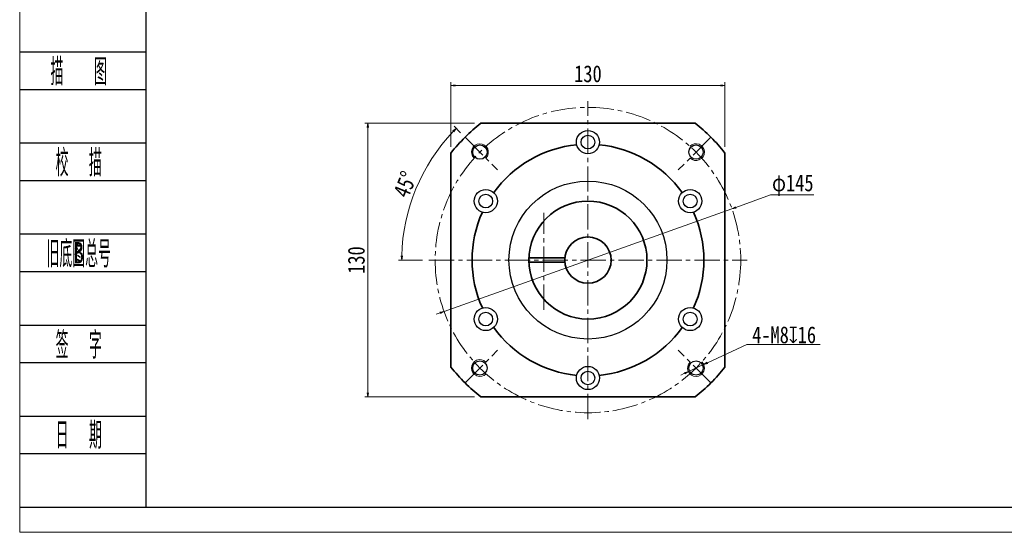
# Model space of a CAD drawing. Header units: millimetres. Extents: x -59 to 951, y -61 to 649.
# Tile 1 of 8: x -54 to 413, y -61 to 182. Entities that reach past the tile are written whole.
import ezdxf
from ezdxf.enums import TextEntityAlignment as Align

# ---------------------------------------------------------------- set-up
doc = ezdxf.new("R2010")
doc.units = ezdxf.units.MM
doc.linetypes.add('点画线', pattern=[18, 12, -2, 2, -2])
doc.layers.add('2细线层', color=4, linetype='Continuous')
doc.layers.add('6文字层', color=3, linetype='Continuous')
for name, color, linetype, lineweight in [('EB0', 7, 'Continuous', 35), ('中心线层', 1, '点画线', 18), ('图框_外框线', 7, 'Continuous', 18), ('尺寸线层', 3, 'Continuous', 18), ('粗实线层', 7, 'Continuous', 35), ('细实线层', 7, 'Continuous', 18)]:
    doc.layers.add(name, color=color, linetype=linetype, lineweight=lineweight)
doc.styles.add('PC_TEXTSTYLE', font='ISOCP.SHX', dxfattribs={"width": 0.707, "bigfont": 'GBCBIG.SHX'})
doc.styles.get("Standard").update_dxf_attribs({"font": 'SimSun.ttf'})
doc.styles.add('宋体', font='SimSun.ttf', dxfattribs={"width": 0.8})
doc.dimstyles.new('A水平标注$0', dxfattribs={"dimtxt": 3.5, "dimasz": 2, "dimexe": 1.5, "dimexo": 3, "dimgap": 1.1, "dimtad": 1, "dimtoh": 1, "dimdec": 4, "dimdsep": 46, "dimtxsty": '宋体', "dimblk": 'OPEN', "dimcen": 3, "dimclrd": 3, "dimclre": 3, "dimclrt": 6, "dimadec": 0, "dimazin": 0, "dimtm": 1e-09, "dimtfac": 1, "dimtdec": 4, "dimtix": 1, "dimtmove": 0, "dimatfit": 3, "dimldrblk": 'OPEN', "dimfxl": 0, "dimlwd": 13, "dimlwe": 13, "dimarcsym": 0})
doc.dimstyles.new('D直径标注φ25', dxfattribs={"dimtxt": 3.5, "dimasz": 2, "dimexe": 1, "dimexo": 3, "dimtad": 1, "dimtoh": 1, "dimdec": 1, "dimdsep": 46, "dimtxsty": '宋体', "dimblk": 'OPEN', "dimcen": 3, "dimclrd": 3, "dimclre": 3, "dimclrt": 130, "dimadec": 0, "dimazin": 0, "dimtm": 1e-09, "dimtfac": 1, "dimtdec": 1, "dimtmove": 0, "dimatfit": 0, "dimldrblk": 'OPEN', "dimfxl": 0, "dimlwd": 13, "dimlwe": 13, "dimarcsym": 0})
doc.dimstyles.new('螺孔(M8-7H)', dxfattribs={"dimtxt": 3.5, "dimasz": 2, "dimexe": 1.25, "dimexo": 3, "dimtad": 1, "dimtoh": 1, "dimdec": 4, "dimdsep": 46, "dimtxsty": '宋体', "dimblk": 'OPEN', "dimcen": 3, "dimclrd": 3, "dimclre": 3, "dimclrt": 2, "dimadec": 0, "dimazin": 0, "dimtm": 1e-09, "dimtfac": 1, "dimtdec": 4, "dimtmove": 0, "dimatfit": 3, "dimldrblk": 'OPEN', "dimfxl": 0, "dimlwd": 9, "dimlwe": 9, "dimarcsym": 0})

# ---------------------------------------------------------------- blocks, each defined once
blk = doc.blocks.new('_Open')
at = {"color": 0, "linetype": 'ByBlock', "lineweight": -2}
for p, q in [((-1, 0.17), (0, 0)), ((-1, -0.17), (0, 0)), ((0, 0), (-1, 0))]:
    blk.add_line(p, q, dxfattribs=at)
blk = doc.blocks.new('*D29')
at = {"layer": 'Defpoints', "color": 0, "transparency": 16777216}
for p in [(165, 133.29), (111.4, 3.29), (165, 3.29)]:
    blk.add_point(p, dxfattribs=at)
at = {"layer": '尺寸线层', "color": 3, "lineweight": 13, "transparency": 16777216}
for p, q in [((162, 133.29), (109.9, 133.29)), ((111.4, 131.29), (111.4, 5.29)), ((162, 3.29), (109.9, 3.29))]:
    blk.add_line(p, q, dxfattribs=at)
at = {"layer": '尺寸线层', "color": 3, "lineweight": 13, "transparency": 16777216, "xscale": 2, "yscale": 2, "zscale": 2}
for p, rotation in [((111.4, 133.29), 90), ((111.4, 3.29), 270)]:
    blk.add_blockref('_Open', p, dxfattribs=dict(at, rotation=rotation))
at = {"layer": '尺寸线层', "color": 6, "transparency": 16777216, "insert": (105.9, 68.29), "char_height": 8, "attachment_point": 5, "rotation": 90, "style": '宋体', "bg_fill": 3, "box_fill_scale": 1.1, "bg_fill_color": 256, "bg_fill_true_color": 13158600, "bg_fill_transparency": 0}
blk.add_mtext('130', dxfattribs=at)
blk = doc.blocks.new('*D30')
at = {"layer": 'Defpoints', "color": 0, "transparency": 16777216}
for p in [(157.47, 126.62), (139.27, 112.47), (172.94, 111.15), (140.3, 68.29), (291.3, 68.29)]:
    blk.add_point(p, dxfattribs=at)
at = {"layer": '尺寸线层', "color": 3, "lineweight": 13, "transparency": 16777216}
for p, q in [((155.34, 128.74), (152.25, 131.83)), ((137.3, 68.29), (125.93, 68.29))]:
    blk.add_line(p, q, dxfattribs=at)
blk.add_arc((215.8, 68.29), 88.37, 136.2968, 178.7032, dxfattribs=at)
at = {"layer": '尺寸线层', "color": 3, "lineweight": 13, "transparency": 16777216, "xscale": 2, "yscale": 2, "zscale": 2}
for p, rotation in [((153.32, 130.77), 45.64838103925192), ((127.43, 68.29), 269.3516189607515)]:
    blk.add_blockref('_Open', p, dxfattribs=dict(at, rotation=rotation))
at = {"layer": '尺寸线层', "color": 6, "transparency": 16777216, "insert": (129.08, 104.21), "char_height": 8, "attachment_point": 5, "rotation": 67.5, "style": '宋体', "bg_fill": 3, "box_fill_scale": 1.1, "bg_fill_color": 256, "bg_fill_true_color": 13158600, "bg_fill_transparency": 0}
blk.add_mtext('45°', dxfattribs=at)
blk = doc.blocks.new('*D31')
at = {"layer": 'Defpoints', "color": 0, "transparency": 16777216}
for p in [(284.09, 92.65), (147.52, 43.93)]:
    blk.add_point(p, dxfattribs=at)
at = {"layer": '尺寸线层', "color": 3, "lineweight": 13, "transparency": 16777216}
for p, q in [((285.97, 93.32), (302.44, 99.19)), ((302.44, 99.19), (323.03, 99.19)), ((147.52, 43.93), (284.09, 92.65)), ((145.63, 43.25), (143.75, 42.58))]:
    blk.add_line(p, q, dxfattribs=at)
at = {"layer": '尺寸线层', "color": 3, "lineweight": 13, "transparency": 16777216, "xscale": 2, "yscale": 2, "zscale": 2}
for p, rotation in [((284.09, 92.65), 199.6342664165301), ((147.52, 43.93), 19.63426641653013)]:
    blk.add_blockref('_Open', p, dxfattribs=dict(at, rotation=rotation))
at = {"layer": '尺寸线层', "color": 130, "transparency": 16777216, "insert": (312.99, 103.87), "char_height": 8, "attachment_point": 5, "style": '宋体'}
blk.add_mtext('φ145', dxfattribs=at)
blk = doc.blocks.new('*D35')
at = {"layer": 'Defpoints', "color": 0, "transparency": 16777216}
for p in [(280.8, 151.21), (150.8, 119.09), (280.8, 119.09)]:
    blk.add_point(p, dxfattribs=at)
at = {"layer": '尺寸线层', "color": 3, "lineweight": 13, "transparency": 16777216}
for p, q in [((150.8, 122.09), (150.8, 152.71)), ((152.8, 151.21), (278.8, 151.21)), ((280.8, 122.09), (280.8, 152.71))]:
    blk.add_line(p, q, dxfattribs=at)
at = {"layer": '尺寸线层', "color": 3, "lineweight": 13, "transparency": 16777216, "xscale": 2, "yscale": 2, "zscale": 2, "rotation": 180}
blk.add_blockref('_Open', (150.8, 151.21), dxfattribs=at)
at = {"layer": '尺寸线层', "color": 3, "lineweight": 13, "transparency": 16777216, "xscale": 2, "yscale": 2, "zscale": 2}
blk.add_blockref('_Open', (280.8, 151.21), dxfattribs=at)
at = {"layer": '尺寸线层', "color": 6, "transparency": 16777216, "insert": (215.8, 156.71), "char_height": 8, "attachment_point": 5, "style": '宋体', "bg_fill": 3, "box_fill_scale": 1.1, "bg_fill_color": 256, "bg_fill_true_color": 13158600, "bg_fill_transparency": 0}
blk.add_mtext('130', dxfattribs=at)
blk = doc.blocks.new('*D38')
at = {"color": 3, "lineweight": 9, "transparency": 16777216}
for p, q in [((291.19, 28.16), (272.51, 19.54)), ((326.04, 28.16), (291.19, 28.16)), ((263.44, 15.34), (270.7, 18.7)), ((261.62, 14.51), (259.8, 13.67))]:
    blk.add_line(p, q, dxfattribs=at)
at = {"layer": 'Defpoints', "color": 0, "transparency": 16777216}
for p in [(270.7, 18.7), (263.44, 15.34)]:
    blk.add_point(p, dxfattribs=at)
at = {"color": 3, "lineweight": 9, "transparency": 16777216, "xscale": 2, "yscale": 2, "zscale": 2}
for p, rotation in [((270.7, 18.7), 204.7830793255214), ((263.44, 15.34), 24.78307932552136)]:
    blk.add_blockref('_Open', p, dxfattribs=dict(at, rotation=rotation))
at = {"color": 2, "transparency": 16777216, "insert": (308.87, 32.74), "char_height": 8, "attachment_point": 5, "style": '宋体'}
blk.add_mtext('4-M8{\\famgdt|b0|i0|c0|p0;x}{16}', dxfattribs=at)

msp = doc.modelspace()

# ---------------------------------------------------------------- linework, layer by layer
for centre, radius in [((215.80168, 124.28631), 5.5), ((215.80168, 124.28631), 3.25), ((164.53644, 119.55155), 3.4), ((267.06693, 119.55155), 3.4), ((215.80168, 68.28631), 37.5), ((167.30426, 96.28631), 5.5), ((167.30426, 96.28631), 3.25), ((264.29911, 96.28631), 5.5), ((264.29911, 96.28631), 3.25), ((167.30426, 40.28631), 5.5), ((167.30426, 40.28631), 3.25), ((264.29911, 40.28631), 5.5), ((264.29911, 40.28631), 3.25), ((164.53644, 17.02106), 3.4), ((267.06693, 17.02106), 3.4), ((215.80168, 12.28631), 5.5), ((215.80168, 12.28631), 3.25)]:
    msp.add_circle(centre, radius)
at = {"layer": '2细线层'}
for p, q in [((-53.58573, 167.15132), (5.9578, 167.15132)), ((-53.58573, 149.34799), (5.9578, 149.34799)), ((-53.58573, 123.91465), (5.9578, 123.91465)), ((-53.58573, 106.11131), (5.9578, 106.11131)), ((-53.58573, 80.67797), (5.9578, 80.67797)), ((-53.58573, 62.87463), (5.9578, 62.87463)), ((-53.58573, 37.44129), (5.9578, 37.44129)), ((-53.58573, 19.63796), (5.9578, 19.63796)), ((-53.58573, -5.79538), (5.9578, -5.79538)), ((-53.58573, -23.59872), (5.9578, -23.59872)), ((-53.58573, -49.03206), (5.9578, -49.03206))]:
    msp.add_line(p, q, dxfattribs=at)
at = {"layer": 'EB0'}
for points in [[(164.99568, 133.28631), (266.60769, 133.28631)], [(150.80168, 17.4803), (150.80168, 119.09231)], [(280.80168, 119.09231), (280.80168, 17.4803)], [(266.60769, 3.28631), (164.99568, 3.28631)]]:
    msp.add_lwpolyline(points, dxfattribs=at)
for radius, start, end in [(82.5, 128.0122795, 141.9877205), (82.5, 38.0122795, 51.9877205), (55, 95.5857592, 144.4142408), (55, 35.5857592, 84.4142408), (55, 155.5857592, 204.4142408), (55, 335.5857592, 24.4142408), (55, 215.5857592, 264.4142408), (55, 275.5857592, 324.4142408), (82.5, 218.0122795, 231.9877205), (82.5, 308.0122795, 321.9877205)]:
    msp.add_arc((215.80168, 68.28631), radius, start, end, dxfattribs=at)
at = {"layer": '中心线层'}
for p, q in [((215.80168, -7.21369), (215.80168, 143.78631)), ((157.46537, 126.62262), (172.94072, 111.14727)), ((274.13799, 126.62262), (258.66264, 111.14727)), ((140.30168, 68.28631), (291.30168, 68.28631)), ((157.46537, 9.95), (172.94072, 25.42534)), ((274.13799, 9.95), (258.66264, 25.42534))]:
    msp.add_line(p, q, dxfattribs=at)
msp.add_circle((215.80168, 68.28631), 72.5, dxfattribs=at)
at = {"layer": '图框_外框线', "color": 3}
msp.add_lwpolyline([(-53.84772, -60.99317), (950.88506, -60.99317), (950.88506, 649.49645), (-53.84772, 649.49645)], close=True, dxfattribs=at)
at = {"layer": '图框_外框线', "color": 3, "lineweight": 25}
msp.add_lwpolyline([(5.9578, -49.03206), (938.92396, -49.03206), (938.92396, 637.53534), (5.9578, 637.53534)], close=True, dxfattribs=at)
at = {"layer": '细实线层'}
for centre, start, end in [((164.53644, 119.55155), 315, 226.5807738), ((267.06693, 119.55155), 225, 136.5807738), ((164.53644, 17.02106), 45, 316.5807738), ((267.06693, 17.02106), 135, 46.5807738)]:
    msp.add_arc(centre, 4, start, end, dxfattribs=at)

# ---------------------------------------------------------------- texts
at = {"layer": '6文字层', "color": 3, "style": 'PC_TEXTSTYLE'}
for s, width, p in [('描   图', 0.6667, (-25.83387, 158.24965)), ('校  描', 0.667, (-25.83387, 115.01298)), ('旧底图总号', 0.667, (-25.83387, 71.7763)), ('签  字', 0.667, (-25.83387, 28.53962)), ('日  期', 0.667, (-25.81801, -14.44321))]:
    msp.add_text(s, height=12.71667, dxfattribs=dict(at, width=width)).set_placement(p, align=Align.MIDDLE)
at = {"layer": '6文字层', "width": 0.707}
msp.add_text('B', height=10.17334, dxfattribs=at).set_placement((-25.83387, 71.7763), align=Align.MIDDLE)

# ---------------------------------------------------------------- dimensions: what is measured, and where the dimension line sits
dim = msp.add_diameter_dim_2p(p1=(263.43532, 15.34433), p2=(270.69853, 18.6978), text='4-M<>{\\famgdt|b0|i0|c0|p0;x}{16}', dimstyle='螺孔(M8-7H)', override={"dimtxt": 8, "dimgap": 0.5, "dimpost": '<>', "dimcen": 0, "dimtvp": 0.1, "dimtfill": 0})
dim.commit()
dim.dimension.update_dxf_attribs({"geometry": '*D38', "text_midpoint": (308.86699, 28.16052), "dimtype": 163})

# ---------------------------------------------------------------- next in the draw order: dimensions: what is measured, and where the dimension line sits
at = {"layer": '尺寸线层'}
dim = msp.add_linear_dim(base=(111.40266, 3.28631), p1=(164.99568, 133.28631), p2=(164.99568, 3.28631), angle=270, dimstyle='A水平标注$0', override={"dimtxt": 8, "dimgap": 1.5, "dimblk": 'Open', "dimtfill": 1, "dimtfillclr": 256}, dxfattribs=at)
dim.commit()
dim.dimension.update_dxf_attribs({"geometry": '*D29', "text_midpoint": (105.90266, 68.28631)})

# ---------------------------------------------------------------- next in the draw order: dimensions: what is measured, and where the dimension line sits
dim = msp.add_angular_dim_2l(base=(139.27159, 112.47097), line1=((140.30168, 68.28631), (291.30168, 68.28631)), line2=((157.46537, 126.62262), (172.94072, 111.14727)), dimstyle='A水平标注$0', override={"dimtxt": 8, "dimgap": 1.5, "dimblk": 'Open', "dimtfill": 1, "dimtfillclr": 256}, dxfattribs=at)
dim.commit()
dim.dimension.update_dxf_attribs({"geometry": '*D30', "text_midpoint": (129.07772, 104.20855)})

# ---------------------------------------------------------------- next in the draw order: linework, layer by layer
at = {"layer": '中心线层'}
msp.add_line((194.81956, 44.68046), (194.81956, 90.72699), dxfattribs=at)
at = {"layer": '粗实线层'}
for p, q in [((187.80168, 69.28631), (204.84723, 69.28631)), ((187.80168, 67.28631), (204.84723, 67.28631))]:
    msp.add_line(p, q, dxfattribs=at)
for radius in [28, 11]:
    msp.add_circle((215.80168, 68.28631), radius, dxfattribs=at)

# ---------------------------------------------------------------- next in the draw order: dimensions: what is measured, and where the dimension line sits
at = {"layer": '尺寸线层'}
dim = msp.add_linear_dim(base=(280.80168, 151.20959), p1=(150.80168, 119.09231), p2=(280.80168, 119.09231), dimstyle='A水平标注$0', override={"dimtxt": 8, "dimgap": 1.5, "dimblk": 'Open', "dimtfill": 1, "dimtfillclr": 256}, dxfattribs=at)
dim.commit()
dim.dimension.update_dxf_attribs({"geometry": '*D35', "text_midpoint": (215.80168, 156.70959)})
dim = msp.add_diameter_dim_2p(p1=(147.51708, 43.92522), p2=(284.08629, 92.64739), dimstyle='D直径标注φ25', override={"dimtxt": 8, "dimgap": 0.5, "dimpost": 'φ<>', "dimtfill": 0}, dxfattribs=at)
dim.commit()
dim.dimension.update_dxf_attribs({"geometry": '*D31', "text_midpoint": (312.98564, 99.19476), "dimtype": 163})

doc.saveas('drawing.dxf')
